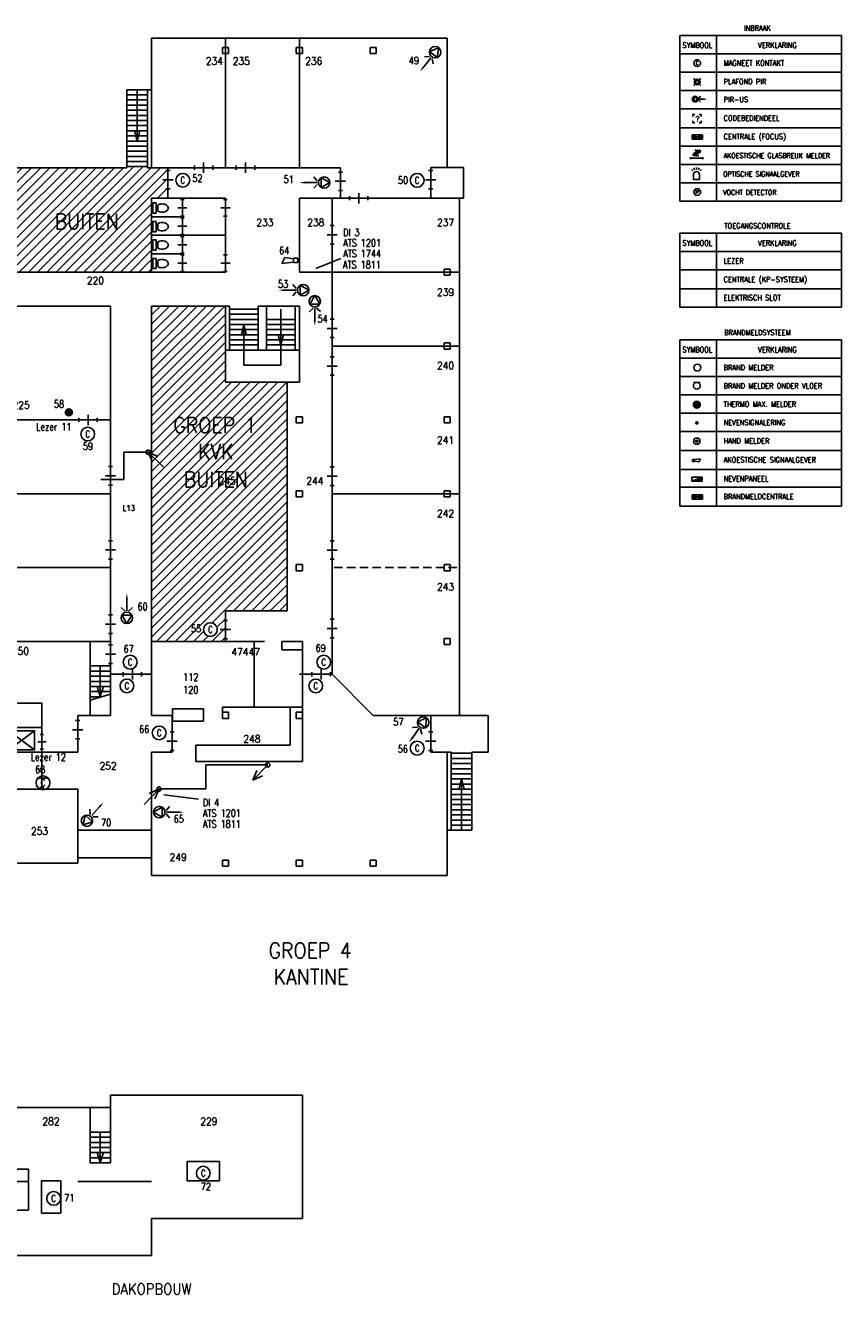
# Model space of a CAD drawing. Extents: x 16498 to 212232, y 2000 to 75454.
# Tile 2 of 13: x 59249 to 99020, y 5625 to 67480. Entities that reach past the tile are written whole.
import ezdxf
from ezdxf.enums import TextEntityAlignment as Align

# ---------------------------------------------------------------- set-up
doc = ezdxf.new("R2010")
doc.units = 0
doc.header["$LTSCALE"] = 150
doc.linetypes.add('HARTLYN', pattern=[14, 10, -2, 0, -2])
doc.linetypes.add('STREEPLYN', pattern=[4, 2.5, -1.5])
doc.layers.get('0').update_dxf_attribs({"linetype": 'CONTINUOUS'})
for name, color, linetype in [('1', 8, 'CONTINUOUS'), ('2', 8, 'CONTINUOUS'), ('BRAND', 10, 'CONTINUOUS'), ('BT', 7, 'CONTINUOUS'), ('INBRAAK', 7, 'CONTINUOUS'), ('IT', 7, 'CONTINUOUS'), ('NR', 8, 'CONTINUOUS'), ('P', 8, 'CONTINUOUS'), ('TCT', 7, 'CONTINUOUS'), ('TRUNK', 8, 'CONTINUOUS')]:
    doc.layers.add(name, color=color, linetype=linetype)
doc.styles.add('18', font='simplex', dxfattribs={"width": 0.9, "height": 270})
doc.styles.add('35', font='simplex', dxfattribs={"width": 0.9, "height": 525})
doc.styles.add('50', font='simplex', dxfattribs={"width": 0.9, "height": 750})
doc.styles.add('buro-018', font='BUROFONT.shx', dxfattribs={"height": 1.8})
doc.styles.add('SIMPLEX', font='simplex', dxfattribs={"width": 0.9, "oblique": 6})
doc.styles.get("Standard").update_dxf_attribs({"font": 'simplex', "width": 0.9})
pattern_1 = [(45, (-72748.3, -9337.9), (-224.5064, 224.5064), [])]

# ---------------------------------------------------------------- blocks, each defined once
blk = doc.blocks.new('MGC')
blk.add_circle((0, 0), 1.68)
at = {"style": 'SIMPLEX', "width": 0.8}
blk.add_text('C', height=1.62, dxfattribs=at).set_placement((0, 0), align=Align.MIDDLE)
blk = doc.blocks.new('PIR')
for p, q in [((3.06, 0.42), (3.9, 1.37)), ((3.12, 0), (5.93, 0)), ((3.06, -0.42), (3.9, -1.37))]:
    blk.add_line(p, q)
blk.add_lwpolyline([(0, 0), (2.08, 1.2), (2.08, -1.2)], close=True)
blk.add_circle((1.39, 0), 1.39)
blk.add_solid([(5.95, 0.25), (5.95, -0.25), (7.36, 0)])
blk = doc.blocks.new('WHO')
for p, q in [((0, -0.68), (0, 0.37)), ((0, 0.37), (1.05, 0.37)), ((1.05, 0.25), (3.89, 0.63)), ((1.05, 0.37), (1.05, -0.68)), ((3.89, 0.63), (3.12, -0.85)), ((1.05, -0.68), (0, -0.68)), ((3.12, -0.85), (1.05, -0.54))]:
    blk.add_line(p, q)
blk = doc.blocks.new('DEUR')
for p, q in [((-450, 100), (-450, -100)), ((0, -250), (0, 250)), ((450, 100), (450, -100))]:
    blk.add_line(p, q)
blk = doc.blocks.new('BLH')
at = {"color": 0, "linetype": 'ByBlock'}
for p, q in [((0, 1), (1, 1)), ((0, 0), (0, 1)), ((1, 1), (1, 0)), ((1, 0), (0, 0))]:
    blk.add_line(p, q, dxfattribs=at)
blk = doc.blocks.new('BLB')
at = {"color": 0, "linetype": 'ByBlock'}
for p, q in [((0.5, 1), (-0.5, 1)), ((-0.5, 1), (-0.5, 0)), ((-0.5, 0), (0.5, 0)), ((0.5, 0), (0.5, 1))]:
    blk.add_line(p, q, dxfattribs=at)
blk = doc.blocks.new('WC')
at = {"linetype": 'Continuous'}
blk.add_line((261, 152), (261, -152), dxfattribs=at)
for points in [[(761, 0, 0.137915), (740, 73, 0.107046), (673, 144, 0.080705), (580, 187, 0.068585), (461, 203, 0.068585), (342, 187, 0.069338), (261, 152, 0.107046)], [(261, -152, 0.069338), (342, -187, 0.068585), (461, -203, 0.068585), (580, -187, 0.080705), (673, -144, 0.107046), (740, -73, 0.137915), (761, 0, 0.137915)]]:
    blk.add_lwpolyline(points, format="xyb", dxfattribs=at)
at = {"linetype": 'Continuous', "xscale": 500, "yscale": 150, "zscale": 500, "rotation": 270}
blk.add_blockref('BLB', (21, 0), dxfattribs=at)
blk = doc.blocks.new('BLC')
at = {"color": 0, "linetype": 'ByBlock'}
for p, q in [((-0.5, 0.5), (-0.5, -0.5)), ((0.5, 0.5), (-0.5, 0.5)), ((0.5, -0.5), (0.5, 0.5)), ((-0.5, -0.5), (0.5, -0.5))]:
    blk.add_line(p, q, dxfattribs=at)
blk = doc.blocks.new('Plattegrond')
at = {"layer": '1'}
h = blk.add_hatch(dxfattribs=at)
h.set_pattern_fill('LINE', color=9, scale=100, angle=45, style=0)
h.set_pattern_definition(pattern_1)
h.paths.add_polyline_path([(-7350, 49716), (-6550, 49716), (-6550, 51207), (-7550, 51207), (-7550, 51257), (-8550, 51257), (-8550, 51207), (-13950, 51207), (-13950, 46116), (-7350, 46116)])
h.paths.add_polyline_path([(-12332, 48027), (-8679, 48027), (-8679, 49152), (-12332, 49152)], flags=24)
h = blk.add_hatch(dxfattribs=at)
h.set_pattern_fill('LINE', color=9, scale=100, angle=45, style=0)
h.set_pattern_definition(pattern_1)
h.paths.add_polyline_path([(-750, 40753), (-3750, 40753), (-3750, 44466), (-7350, 44466), (-7350, 28116), (-3750, 28116), (-3750, 29616), (-750, 29616)])
h.paths.add_polyline_path([(-4148, 28697, -1), (-4820, 28697, -1)], flags=16)
h.paths.add_polyline_path([(-4172, 35677), (-3159, 35677), (-3159, 36217), (-4172, 36217)], flags=8)
h.paths.add_polyline_path([(-4657, 28454), (-4310, 28454), (-4310, 28940), (-4657, 28940)], flags=8)
h.paths.add_polyline_path([(-6044, 35450), (-2390, 35450), (-2390, 36575), (-6044, 36575)], flags=24)
h.paths.add_polyline_path([(-5288, 36810), (-3145, 36810), (-3145, 37935), (-5288, 37935)], flags=24)
h.paths.add_polyline_path([(-6507, 38096), (-2017, 38096), (-2017, 39221), (-6507, 39221)], flags=24)
h.paths.add_polyline_path([(-5519, 28945), (-4997, 28945), (-4997, 29485), (-5519, 29485)], flags=24)
h.paths.add_polyline_path([(-5519, 28473), (-4654, 28473), (-4654, 29013), (-5519, 29013)], flags=24)
at = {"layer": '1', "linetype": 'Continuous'}
for p, q in [((-3750, 51207), (-3750, 57516)), ((-150, 51207), (-150, 57516)), ((-8550, 55007), (-7550, 55007)), ((-8550, 54757), (-7550, 54757)), ((-8550, 54507), (-7550, 54507)), ((-8050, 55007), (-8050, 52503)), ((-8550, 54257), (-7550, 54257)), ((-8550, 54007), (-7550, 54007)), ((-8550, 53757), (-7550, 53757)), ((-8550, 53507), (-7550, 53507)), ((-8550, 53257), (-7550, 53257)), ((-8550, 53007), (-7550, 53007)), ((-8550, 52757), (-7550, 52757)), ((-8050, 52503), (-8181, 53007)), ((-8050, 52503), (-7919, 53007)), ((-8550, 52507), (-7550, 52507)), ((-8550, 52257), (-7550, 52257)), ((-8550, 52007), (-7550, 52007)), ((-8550, 51757), (-7550, 51757)), ((-8550, 51507), (-7550, 51507)), ((-8550, 51207), (-13950, 51207)), ((-8550, 51257), (-7550, 51257)), ((-6550, 51207), (1450, 51207)), ((1450, 51207), (1850, 51207)), ((1850, 51207), (1850, 49716)), ((7050, 51216), (7850, 51216)), ((7850, 51216), (7850, 49716)), ((-6550, 49716), (-3750, 49716)), ((-5850, 49716), (-5850, 47916)), ((-3750, 49716), (-3750, 46116)), ((-150, 49716), (-150, 46116)), ((1450, 49716), (-150, 49716)), ((1450, 26516), (1450, 49716)), ((6250, 49716), (1450, 49716)), ((7850, 49716), (7650, 49716)), ((-5850, 48816), (-7350, 48816)), ((-3750, 47916), (-7350, 47916)), ((-5850, 47916), (-5850, 46116)), ((-5850, 47016), (-7350, 47016)), ((-3750, 46116), (-7350, 46116)), ((-150, 46116), (1450, 46116)), ((1450, 46116), (7650, 46116)), ((-9350, 44466), (-14550, 44466)), ((-9350, 38916), (-9350, 44466)), ((-7350, 44466), (-3550, 44466)), ((-7350, 28116), (-7350, 44466)), ((-3550, 44466), (-3550, 42316)), ((-2150, 44316), (-3550, 44316)), ((-2150, 44066), (-3550, 44066)), ((-2150, 42316), (-2150, 44466)), ((-2150, 44466), (-150, 44466)), ((-1750, 42316), (-1750, 44466)), ((-1050, 44316), (-1050, 41583)), ((-350, 44466), (-350, 42316)), ((-2150, 43816), (-3550, 43816)), ((-2150, 43566), (-3550, 43566)), ((-3550, 43316), (-2150, 43316)), ((-2850, 43523), (-2982, 43023)), ((-2850, 43554), (-2850, 41583)), ((-2850, 43523), (-2718, 43023)), ((-350, 43816), (-1750, 43816)), ((-350, 43566), (-1750, 43566)), ((-350, 43316), (-1750, 43316)), ((-3550, 43066), (-2150, 43066)), ((-3550, 42816), (-2150, 42816)), ((-350, 43066), (-1750, 43066)), ((-350, 42816), (-1750, 42816)), ((-1050, 42566), (-1182, 43066)), ((-1050, 42566), (-918, 43066)), ((-3550, 42316), (-3750, 42316)), ((-3550, 42566), (-2150, 42566)), ((-3550, 42316), (-2150, 42316)), ((-1750, 42316), (-2150, 42316)), ((-350, 42566), (-1750, 42566)), ((-350, 42316), (-1750, 42316)), ((-350, 42316), (-150, 42316)), ((1450, 42516), (7650, 42516)), ((-2850, 41583), (-1050, 41583)), ((-750, 29616), (-750, 40753)), ((-9350, 38916), (-14550, 38916)), ((-9350, 28116), (-9350, 38916)), ((-15150, 35316), (-9350, 35316)), ((1450, 35316), (7650, 35316)), ((-9350, 31716), (-15150, 31716)), ((1552, 31716), (1959, 31716)), ((2171, 31716), (2578, 31716)), ((2790, 31716), (3196, 31716)), ((3408, 31716), (3815, 31716)), ((4027, 31716), (4434, 31716)), ((4645, 31716), (5052, 31716)), ((5264, 31716), (5671, 31716)), ((5883, 31716), (6289, 31716)), ((6501, 31716), (6908, 31716)), ((7120, 31716), (7527, 31716)), ((-3750, 29616), (-750, 29616)), ((-3750, 28116), (-3750, 29616)), ((-9350, 28116), (-14550, 28116)), ((-10350, 24516), (-10350, 28116)), ((-9350, 24516), (-9350, 28116)), ((-7350, 28116), (-2350, 28116)), ((-7350, 24516), (-7350, 28116)), ((-2350, 28116), (-2350, 24916)), ((-2350, 28116), (-1850, 28116)), ((-1000, 28116), (-1000, 27716)), ((0, 28116), (-1000, 28116)), ((0, 24916), (0, 28116)), ((-1000, 27716), (0, 27716)), ((-9350, 26922), (-10350, 26922)), ((-9350, 26672), (-10350, 26672)), ((-9850, 26922), (-9850, 25448)), ((-9350, 26422), (-10350, 26422)), ((-9350, 26172), (-10350, 26172)), ((-7350, 26516), (-9350, 26516)), ((1450, 26516), (-150, 26516)), ((3450, 24516), (1450, 26516)), ((-9350, 25922), (-10350, 25922)), ((-9350, 25672), (-10350, 25672)), ((-10350, 25263), (-9350, 25553)), ((-9803, 25422), (-10350, 25422)), ((-9850, 25448), (-10000, 25922)), ((-9850, 25448), (-9700, 25922)), ((-12692, 25116), (-14550, 25116)), ((-12692, 25116), (-12692, 20916)), ((-3900, 24916), (0, 24916)), ((-3900, 24666), (-3900, 24916)), ((-600, 23066), (-600, 24916)), ((0, 24666), (0, 24916)), ((-10950, 22716), (-10950, 24516)), ((-10950, 24516), (-9350, 24516)), ((-6350, 24516), (-7350, 24516)), ((-6350, 22716), (-6350, 24516)), ((0, 24366), (0, 22266)), ((6250, 24516), (3450, 24516)), ((9050, 24516), (7650, 24516)), ((9050, 22716), (9050, 24516)), ((-12692, 23927), (-14550, 23927)), ((-5200, 23066), (-600, 23066)), ((-5200, 22266), (-5200, 23066)), ((-14550, 22716), (-13350, 22716)), ((-13350, 22716), (-10950, 22716)), ((-7350, 22716), (-6350, 22716)), ((-7350, 18916), (-7350, 22716)), ((7050, 22716), (7250, 22716)), ((7250, 18916), (7250, 22716)), ((8250, 22666), (7250, 22666)), ((8250, 22416), (7250, 22416)), ((8250, 22716), (8250, 18916)), ((8250, 22716), (9050, 22716)), ((0, 22266), (-5200, 22266)), ((8250, 22166), (7250, 22166)), ((8250, 21916), (7250, 21916)), ((8250, 21666), (7250, 21666)), ((8250, 21416), (7250, 21416)), ((8250, 21166), (7250, 21166)), ((7750, 21419), (7619, 20916)), ((7750, 18916), (7750, 21419)), ((7750, 21419), (7881, 20916)), ((8250, 20916), (7250, 20916)), ((8250, 20666), (7250, 20666)), ((8250, 20416), (7250, 20416)), ((8250, 20166), (7250, 20166)), ((8250, 19916), (7250, 19916)), ((8250, 19666), (7250, 19666)), ((8250, 19416), (7250, 19416)), ((-10950, 17316), (-10950, 18916)), ((7050, 18916), (7250, 18916)), ((8250, 19166), (7250, 19166)), ((8250, 18916), (7250, 18916)), ((-10950, 17571), (-7350, 17571)), ((-14550, 17316), (-10950, 17316)), ((-10350, 2706), (-10350, 5400)), ((-9350, 2706), (-9350, 5400)), ((-9350, 4206), (-10350, 4206)), ((-9350, 3956), (-10350, 3956)), ((-9850, 4206), (-9850, 2732)), ((-9350, 3706), (-10350, 3706)), ((-9350, 3456), (-10350, 3456)), ((-9350, 3206), (-10350, 3206)), ((-9850, 2732), (-10000, 3206)), ((-9850, 2732), (-9700, 3206)), ((-9350, 2956), (-10350, 2956)), ((-9350, 2706), (-10350, 2706)), ((-13350, 2400), (-14550, 2400)), ((-13350, 2400), (-13350, 400)), ((-13350, 1800), (-14550, 1800)), ((-10950, 1800), (-7350, 1800)), ((-14550, 400), (-13350, 400))]:
    blk.add_line(p, q, dxfattribs=at)
blk.add_lwpolyline([(-14308, 23767), (-13055, 23767), (-13055, 22835), (-14308, 22835)], close=True, dxfattribs=at)
for points in [[(-14308, 22835), (-13055, 23767)], [(-14308, 23767), (-13055, 22835)]]:
    blk.add_lwpolyline(points, dxfattribs=at)
at = {"layer": '2', "linetype": 'Continuous'}
for p, q in [((-7350, 57516), (-7350, 51207)), ((7050, 57516), (-7350, 57516)), ((7050, 51216), (7050, 57516)), ((-8550, 51207), (-8550, 55007)), ((-7550, 55007), (-7550, 51207)), ((-7350, 55007), (-7550, 55007)), ((-6550, 51207), (-7550, 51207)), ((-6550, 49716), (-6550, 51207)), ((6250, 51216), (7050, 51216)), ((6250, 49716), (6250, 51216)), ((-7350, 49716), (-7350, 46116)), ((-6550, 49716), (-7350, 49716)), ((7650, 49716), (6250, 49716)), ((7650, 24516), (7650, 49716)), ((-7350, 46116), (-13950, 46116)), ((-3750, 40753), (-3750, 44466)), ((-150, 40753), (-150, 44466)), ((-3750, 40753), (-150, 40753)), ((7650, 24516), (6250, 24516)), ((6250, 22716), (6250, 24516)), ((7050, 22716), (6250, 22716)), ((7050, 16716), (7050, 22716)), ((-14550, 20916), (-10950, 20916)), ((-10950, 20916), (-10950, 18916)), ((-10950, 18916), (-7350, 18916)), ((-7350, 18916), (-7350, 16716)), ((-7350, 16716), (7050, 16716)), ((-9350, 6000), (0, 6000)), ((-9350, 5400), (-9350, 6000)), ((0, 0), (0, 6000)), ((-9350, 5400), (-14550, 5400)), ((-7350, 0), (0, 0)), ((-7350, -1800), (-7350, 0)), ((-14550, -1800), (-7350, -1800))]:
    blk.add_line(p, q, dxfattribs=at)
at = {"layer": 'TRUNK', "linetype": 'ByBlock'}
for p, q in [((-7517, 37340), (-8695, 37340)), ((-8695, 37340), (-8695, 36014)), ((-7517, 37340), (-7303, 36863)), ((-7517, 37340), (-6768, 36607)), ((-7517, 37340), (-7037, 37136)), ((-8695, 36014), (-9818, 36014)), ((-4713, 22101), (-4713, 20928)), ((-1690, 22101), (-4713, 22101)), ((-2423, 21352), (-1690, 22101)), ((-2423, 21352), (-2219, 21833)), ((-2423, 21352), (-1946, 21566)), ((-6986, 20928), (-7719, 20179)), ((-6986, 20928), (-7463, 20714)), ((-6986, 20928), (-7190, 20447)), ((-4713, 20928), (-6986, 20928))]:
    blk.add_line(p, q, dxfattribs=at)
for centre in [(-7517, 37340), (-1690, 22101), (-6986, 20928)]:
    blk.add_circle(centre, 107, dxfattribs=at)
at = {"layer": '1', "linetype": 'Continuous'}
for name, p in [('DEUR', (-4815, 51207)), ('DEUR', (-2773, 51207)), ('WC', (-7304, 49236)), ('DEUR', (2745, 49716)), ('WC', (-7304, 48336)), ('WC', (-7304, 47436)), ('WC', (-7304, 46536)), ('DEUR', (-10445, 38916)), ('DEUR', (-8286, 26516)), ('DEUR', (914, 26516))]:
    blk.add_blockref(name, p, dxfattribs=at)
at = {"layer": '1', "linetype": 'Continuous', "xscale": -1, "rotation": 270}
blk.add_blockref('DEUR', (-6550, 50619), dxfattribs=at)
at = {"layer": '1', "linetype": 'Continuous'}
for p, rotation in [((1850, 50546), 90), ((6250, 50619), 90), ((1450, 47932), 90), ((1450, 43374), 90), ((1450, 41541), 90), ((-9350, 36188), 270), ((1450, 36174), 90), ((-9350, 32575), 270), ((1450, 32574), 90), ((-9350, 28962), 270), ((-3750, 28694), 90), ((1450, 28747), 90), ((-9350, 27501), 270), ((-10950, 23815), 270), ((-6350, 23260), 90), ((6250, 23260), 90), ((-12692, 21455), 90)]:
    blk.add_blockref('DEUR', p, dxfattribs=dict(at, rotation=rotation))
at = {"layer": '1', "linetype": 'Continuous', "rotation": 90}
for name, p, xscale, yscale, zscale in [('DEUR', (-5850, 49250), 0.8999999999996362, 0.8999999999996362, 0.8999999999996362), ('DEUR', (-3750, 49250), 0.8999999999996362, 0.8999999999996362, 0.8999999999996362), ('DEUR', (-5850, 48350), 0.8999999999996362, 0.8999999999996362, 0.8999999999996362), ('DEUR', (-5850, 47450), 0.8999999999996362, 0.8999999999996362, 0.8999999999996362), ('DEUR', (-5850, 46550), 0.8999999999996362, 0.8999999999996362, 0.8999999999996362), ('DEUR', (-3750, 46550), 0.8999999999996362, 0.8999999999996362, 0.8999999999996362), ('DEUR', (-12692, 23222), 0.7999999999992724, 0.7999999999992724, 0.7999999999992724), ('BLH', (-11766, 249), 1582.631032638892, 954.7472990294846, 1582.631032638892)]:
    blk.add_blockref(name, p, dxfattribs=dict(at, xscale=xscale, yscale=yscale, zscale=zscale))
at = {"layer": '1', "linetype": 'Continuous'}
for p, xscale, yscale, zscale in [((-6327, 24231), 1500, 600, 1500), ((-5624, 1825), 1582.631032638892, 954.7472990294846, 1582.631032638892)]:
    blk.add_blockref('BLH', p, dxfattribs=dict(at, xscale=xscale, yscale=yscale, zscale=zscale))
at = {"layer": 'P', "linetype": 'Continuous', "xscale": 300, "yscale": 300, "zscale": 300}
for p in [(-3750, 56916), (-150, 56916), (3450, 56916), (7050, 46116), (7050, 42516), (-150, 38916), (7050, 38916), (-150, 35316), (7050, 35316), (-150, 31716), (7050, 31716), (7050, 28116), (-3750, 24516), (-150, 24516), (-3750, 17316), (-150, 17316), (3450, 17316)]:
    blk.add_blockref('BLC', p, dxfattribs=at)
at = {"layer": '1', "linetype": 'ByBlock', "style": '18', "width": 0.9}
blk.add_text('L13', height=270, dxfattribs=at).set_placement((-8755, 34483))
at = {"layer": '1', "linetype": 'Continuous', "style": '35', "width": 0.9}
blk.add_text('DAKOPBOUW', height=525, dxfattribs=at).set_placement((-7350, -3704), align=Align.CENTER)
at = {"layer": 'NR', "linetype": 'ByBlock', "style": '18', "width": 0.9}
for s, p in [('234', (-4707, 56226)), ('235', (-3395, 56226)), ('236', (133, 56226)), ('233', (-2246, 48355)), ('238', (233, 48355)), ('237', (6558, 48355)), ('220', (-10505, 45530)), ('239', (6558, 44957)), ('240', (6558, 41383)), ('225', (-14125, 39458)), ('241', (6558, 37751)), ('245', (-4082, 35767)), ('244', (192, 35767)), ('242', (6558, 34177)), ('243', (6558, 30605)), ('250', (-14154, 27473)), ('47447', (-3461, 27429)), ('248', (-2877, 23191)), ('252', (-9888, 21872)), ('253', (-13225, 18701)), ('249', (-6472, 17426)), ('282', (-12668, 4552)), ('229', (-4976, 4552))]:
    blk.add_text(s, height=360, dxfattribs=at).set_placement(p)
blk = doc.blocks.new('*X34')
at = {"color": 0, "linetype": 'ByBlock'}
for p, q in [((200.61, 278.12), (200.75, 278.12)), ((200.61, 278), (201.06, 278)), ((200.61, 277.88), (201.37, 277.88)), ((200.61, 277.75), (201.68, 277.75)), ((200.61, 277.62), (202, 277.62)), ((200.61, 277.5), (202.31, 277.5)), ((200.61, 277.38), (202.62, 277.38)), ((200.61, 277.25), (202.93, 277.25)), ((200.61, 277.12), (203.25, 277.12)), ((200.61, 277), (203.56, 277)), ((200.61, 276.88), (203.87, 276.88)), ((200.61, 276.75), (204.18, 276.75)), ((200.61, 276.62), (203.92, 276.62)), ((200.61, 276.5), (203.61, 276.5)), ((200.61, 276.38), (203.3, 276.38)), ((200.61, 276.25), (202.98, 276.25)), ((200.61, 276.12), (202.67, 276.12)), ((200.61, 276), (202.36, 276)), ((200.61, 275.88), (202.05, 275.88)), ((200.61, 275.75), (201.73, 275.75)), ((200.61, 275.62), (201.42, 275.62)), ((200.61, 275.5), (201.11, 275.5)), ((200.61, 275.38), (200.8, 275.38))]:
    blk.add_line(p, q, dxfattribs=at)
blk = doc.blocks.new('*X33')
at = {"color": 0, "linetype": 'ByBlock'}
for p, q in [((204.23, 276.75), (207.81, 276.75)), ((204.5, 276.62), (207.81, 276.62)), ((204.55, 276.88), (207.81, 276.88)), ((204.81, 276.5), (207.81, 276.5)), ((204.86, 277), (207.81, 277)), ((205.12, 276.38), (207.81, 276.38)), ((205.17, 277.12), (207.81, 277.12)), ((205.43, 276.25), (207.81, 276.25)), ((205.48, 277.25), (207.81, 277.25)), ((205.75, 276.12), (207.81, 276.12)), ((205.8, 277.38), (207.81, 277.38)), ((206.06, 276), (207.81, 276)), ((206.11, 277.5), (207.81, 277.5)), ((206.37, 275.88), (207.81, 275.88)), ((206.42, 277.62), (207.81, 277.62)), ((206.68, 275.75), (207.81, 275.75)), ((206.73, 277.75), (207.81, 277.75)), ((207, 275.62), (207.81, 275.62)), ((207.05, 277.88), (207.81, 277.88)), ((207.31, 275.5), (207.81, 275.5)), ((207.36, 278), (207.81, 278)), ((207.62, 275.38), (207.81, 275.38)), ((207.67, 278.12), (207.81, 278.12))]:
    blk.add_line(p, q, dxfattribs=at)
blk = doc.blocks.new('CMP')
for p, q in [((-2.52, 1.01), (-2.52, -1.01)), ((2.52, 1.01), (-2.52, 1.01)), ((-2.52, 1.01), (0, 0)), ((-2.52, -1.01), (0, 0)), ((0, 0), (2.52, 1.01)), ((0, 0), (2.52, -1.01)), ((2.52, -1.01), (2.52, 1.01)), ((-2.52, -1.01), (2.52, -1.01))]:
    blk.add_line(p, q)
at = {"xscale": 0.7, "yscale": 0.7, "zscale": 0.7}
for name in ['*X34', '*X33']:
    blk.add_blockref(name, (-142.95, -193.72), dxfattribs=at)
blk = doc.blocks.new('ION')
blk.add_circle((0, 0), 1.68)
blk = doc.blocks.new('IONO')
blk.add_line((-1.68, 1.68), (1.68, 1.68))
blk.add_circle((0, 0), 1.68)
blk = doc.blocks.new('*X19')
at = {"color": 0, "linetype": 'ByBlock'}
for p, q in [((232.12, 277.76), (232.12, 278.57)), ((232.25, 277.31), (232.25, 279.02)), ((232.38, 277.03), (232.38, 279.3)), ((232.5, 276.82), (232.5, 279.5)), ((232.62, 276.66), (232.62, 279.67)), ((232.75, 276.51), (232.75, 279.82)), ((232.88, 276.39), (232.88, 279.94)), ((233, 276.28), (233, 280.05)), ((233.12, 276.19), (233.12, 280.14)), ((233.25, 276.11), (233.25, 280.22)), ((233.38, 276.04), (233.38, 280.29)), ((233.5, 275.98), (233.5, 280.35)), ((233.62, 275.93), (233.62, 280.4)), ((233.75, 275.88), (233.75, 280.45)), ((233.88, 275.85), (233.88, 280.48)), ((234, 275.82), (234, 280.51)), ((234.12, 275.79), (234.12, 280.54)), ((234.25, 275.78), (234.25, 280.55)), ((234.38, 275.77), (234.38, 280.56)), ((234.5, 275.76), (234.5, 280.56)), ((234.62, 275.77), (234.62, 280.56)), ((234.75, 275.78), (234.75, 280.55)), ((234.88, 275.8), (234.88, 280.53)), ((235, 275.82), (235, 280.51)), ((235.12, 275.85), (235.12, 280.48)), ((235.25, 275.89), (235.25, 280.44)), ((235.38, 275.93), (235.38, 280.4)), ((235.5, 275.99), (235.5, 280.34)), ((235.62, 276.05), (235.62, 280.28)), ((235.75, 276.12), (235.75, 280.21)), ((235.88, 276.2), (235.88, 280.13)), ((236, 276.3), (236, 280.03)), ((236.12, 276.41), (236.12, 279.92)), ((236.25, 276.53), (236.25, 279.8)), ((236.38, 276.68), (236.38, 279.65)), ((236.5, 276.85), (236.5, 279.48)), ((236.62, 277.07), (236.62, 279.26)), ((236.75, 277.35), (236.75, 278.98)), ((236.88, 277.89), (236.88, 278.44))]:
    blk.add_line(p, q, dxfattribs=at)
blk = doc.blocks.new('MAX')
blk.add_circle((0, 0), 1.68)
at = {"linetype": 'ByBlock', "xscale": 0.7, "yscale": 0.7, "zscale": 0.7}
blk.add_blockref('*X19', (-164.14, -194.72), dxfattribs=at)
blk = doc.blocks.new('NS')
at = {"linetype": 'ByBlock'}
for p, q in [((-0.43, -0.25), (-0.43, 0.25)), ((-0.35, -0.37), (-0.35, 0.37)), ((-0.26, -0.43), (-0.26, 0.43)), ((-0.17, -0.47), (-0.17, 0.47)), ((-0.08, -0.5), (-0.08, 0.5)), ((0, -0.5), (0, 0.5)), ((0.09, -0.5), (0.09, 0.5)), ((0.18, -0.47), (0.18, 0.47)), ((0.27, -0.43), (0.27, 0.43)), ((0.35, -0.36), (0.35, 0.36)), ((0.44, -0.25), (0.44, 0.25))]:
    blk.add_line(p, q, dxfattribs=at)
blk.add_circle((0, 0), 0.504)
blk = doc.blocks.new('*X18')
at = {"color": 0, "linetype": 'ByBlock'}
for p, q in [((202.5, 274), (202.5, 274.73)), ((202.62, 273.84), (202.62, 274.88)), ((202.75, 273.75), (202.75, 274.98)), ((202.88, 273.69), (202.88, 275.04)), ((203, 273.65), (203, 275.07)), ((203.12, 273.64), (203.12, 275.08)), ((203.25, 273.65), (203.25, 275.07)), ((203.38, 273.69), (203.38, 275.04)), ((203.5, 273.75), (203.5, 274.98)), ((203.62, 273.85), (203.62, 274.88)), ((203.75, 274.01), (203.75, 274.71))]:
    blk.add_line(p, q, dxfattribs=at)
blk = doc.blocks.new('HBR')
for radius in [1.51, 0.504]:
    blk.add_circle((0, 0), radius)
at = {"linetype": 'ByBlock', "xscale": 0.7, "yscale": 0.7, "zscale": 0.7}
blk.add_blockref('*X18', (-142.18, -192.05), dxfattribs=at)
blk = doc.blocks.new('*X32')
at = {"color": 0, "linetype": 'ByBlock'}
for p, q in [((200.71, 279.88), (207.87, 279.88)), ((201.02, 280), (207.87, 280)), ((201.34, 280.12), (207.87, 280.12)), ((201.65, 280.25), (207.87, 280.25)), ((201.96, 280.38), (207.87, 280.38)), ((202.27, 280.5), (207.87, 280.5)), ((202.59, 280.62), (207.87, 280.62)), ((202.9, 280.75), (207.87, 280.75)), ((203.21, 280.88), (207.87, 280.88)), ((203.52, 281), (207.87, 281)), ((203.84, 281.12), (207.87, 281.12)), ((204.15, 281.25), (207.87, 281.25)), ((204.46, 281.38), (207.87, 281.38)), ((204.77, 281.5), (207.87, 281.5)), ((205.09, 281.62), (207.87, 281.62)), ((205.4, 281.75), (207.87, 281.75)), ((205.71, 281.88), (207.87, 281.88)), ((206.02, 282), (207.87, 282)), ((206.34, 282.12), (207.87, 282.12)), ((206.65, 282.25), (207.87, 282.25)), ((206.96, 282.38), (207.87, 282.38)), ((207.27, 282.5), (207.87, 282.5)), ((207.59, 282.62), (207.87, 282.62))]:
    blk.add_line(p, q, dxfattribs=at)
blk = doc.blocks.new('NVP')
for p, q in [((-2.52, -1.01), (2.52, 1.01)), ((2.52, 1.01), (-2.52, 1.01)), ((-2.52, 1.01), (-2.52, -1.01)), ((2.52, -1.01), (2.52, 1.01)), ((-2.52, -1.01), (2.52, -1.01))]:
    blk.add_line(p, q)
at = {"xscale": 0.7, "yscale": 0.7, "zscale": 0.7}
blk.add_blockref('*X32', (-142.99, -196.91), dxfattribs=at)
blk = doc.blocks.new('PP')
for p, q in [((-1.17, 1.17), (-1.78, 1.78)), ((-1.39, 0), (0.65, 1.23)), ((-1.39, 0), (0.65, -1.23)), ((0.65, 1.23), (0.65, -1.23)), ((0.65, 1.23), (0.65, 1.23)), ((1.17, 1.17), (1.78, 1.78)), ((-1.17, -1.17), (-1.78, -1.78)), ((1.17, -1.17), (1.78, -1.78))]:
    blk.add_line(p, q)
blk.add_circle((0, 0), 1.39)
blk = doc.blocks.new('E00056')
at = {"color": 0, "linetype": 'Continuous'}
for p, q in [((-3, 1), (-3, 2)), ((-3, 1.5), (3, 1.5)), ((3, 1), (3, 2))]:
    blk.add_line(p, q, dxfattribs=at)
for points in [[(-1, 2.5), (-1.5, 2.84), (-1.8, 3.09), (-1.9, 3.3), (-1.8, 3.51), (-1.5, 3.76), (-1, 4.1)], [(-1, 5.7), (-0.5, 5.36), (-0.2, 5.11), (-0.1, 4.9), (-0.2, 4.69), (-0.5, 4.44), (-1, 4.1)], [(0, 2.5), (-0.5, 2.84), (-0.8, 3.09), (-0.9, 3.3), (-0.8, 3.51), (-0.5, 3.76), (0, 4.1)], [(0, 5.7), (0.5, 5.36), (0.8, 5.11), (0.9, 4.9), (0.8, 4.69), (0.5, 4.44), (0, 4.1)], [(1, 2.5), (0.5, 2.84), (0.2, 3.09), (0.1, 3.3), (0.2, 3.51), (0.5, 3.76), (1, 4.1)], [(1, 5.7), (1.5, 5.36), (1.8, 5.11), (1.9, 4.9), (1.8, 4.69), (1.5, 4.44), (1, 4.1)]]:
    blk.add_lwpolyline(points, dxfattribs=at)
at = {"color": 0, "linetype": 'Continuous', "style": 'buro-018'}
blk.add_attdef('E_TEXT1', text='', height=1.8, dxfattribs=at).set_placement((0, 8.5), align=Align.MIDDLE)
at = {"color": 0, "linetype": 'Continuous', "style": 'buro-018', "flags": 1}
blk.add_attdef('E_MATCODE', text='', height=1.8, dxfattribs=at).set_placement((0, 0), align=Align.MIDDLE)
blk = doc.blocks.new('E00040')
at = {"color": 0, "linetype": 'Continuous'}
for p, q in [((-0.96, 5.81), (-1.34, 6.73)), ((0, 6), (0, 7)), ((0.96, 5.81), (1.34, 6.73)), ((-1.77, 5.27), (-2.47, 5.97)), ((-1.5, 1), (-1.5, 3.5)), ((-1.5, 1), (1.5, 1)), ((1.5, 1), (1.5, 3.5)), ((1.77, 5.27), (2.47, 5.97))]:
    blk.add_line(p, q, dxfattribs=at)
blk.add_arc((0, 3.5), 1.5, 0, 180, dxfattribs=at)
at = {"color": 0, "linetype": 'Continuous', "style": 'buro-018'}
blk.add_attdef('E_TEXT1', text='', height=1.8, dxfattribs=at).set_placement((0, 9.5), align=Align.MIDDLE)
at = {"color": 0, "linetype": 'Continuous', "style": 'buro-018', "flags": 1}
blk.add_attdef('E_MATCODE', text='', height=1.8, dxfattribs=at).set_placement((0, 0), align=Align.MIDDLE)

msp = doc.modelspace()

# ---------------------------------------------------------------- linework, layer by layer
at = {"color": 7}
for p, q in [((91769, 63032), (91769, 63135)), ((91769, 63135), (91870, 63135)), ((92073, 63135), (92177, 63135)), ((92177, 63135), (92177, 63032)), ((91769, 62727), (91769, 62828)), ((91870, 62727), (91769, 62727)), ((92177, 62727), (92073, 62727)), ((92177, 62828), (92177, 62727))]:
    msp.add_line(p, q, dxfattribs=at)
msp.add_circle((91983, 59360), 168, dxfattribs=at)
at = {"layer": 'BT', "linetype": 'Continuous'}
for p, q in [((91138, 52150), (91138, 44055)), ((99020, 52150), (91138, 52150)), ((92919, 52150), (92919, 44055)), ((99020, 52150), (99020, 44055)), ((99020, 51257), (91138, 51257)), ((99020, 50365), (91138, 50365)), ((99020, 49472), (91138, 49472)), ((99020, 48579), (91138, 48579)), ((99020, 47686), (91138, 47686)), ((99020, 46763), (91138, 46763)), ((99020, 45841), (91138, 45841)), ((99020, 44978), (91138, 44978)), ((99020, 44055), (91138, 44055))]:
    msp.add_line(p, q, dxfattribs=at)
at = {"layer": 'IT', "linetype": 'Continuous'}
for p, q in [((91138, 66984), (91138, 58919)), ((99020, 66984), (91138, 66984)), ((92919, 66984), (92919, 58919)), ((99020, 66984), (99020, 58919)), ((99020, 66091), (91138, 66091)), ((99020, 65199), (91138, 65199)), ((99020, 64306), (91138, 64306)), ((99020, 63413), (91138, 63413)), ((99020, 62490), (91138, 62490)), ((99020, 61597), (91138, 61597)), ((99020, 60705), (91138, 60705)), ((99020, 59812), (91138, 59812)), ((99020, 58919), (91138, 58919))]:
    msp.add_line(p, q, dxfattribs=at)
at = {"layer": 'IT'}
for p, q in [((73400, 55628), (74622, 56112)), ((65990, 29983), (67682, 29776))]:
    msp.add_line(p, q, dxfattribs=at)
at = {"layer": 'TCT', "linetype": 'Continuous'}
for p, q in [((99020, 57347), (91138, 57347)), ((91138, 57347), (91138, 53746)), ((92919, 57347), (92919, 53746)), ((99020, 57347), (99020, 53746)), ((99020, 56454), (91138, 56454)), ((99020, 55561), (91138, 55561)), ((99020, 54639), (91138, 54639)), ((99020, 53746), (91138, 53746))]:
    msp.add_line(p, q, dxfattribs=at)

# ---------------------------------------------------------------- block references
at = {"linetype": 'Continuous'}
msp.add_blockref('Plattegrond', (72748, 9338), dxfattribs=at)
at = {"layer": 'BRAND', "linetype": 'ByBlock', "xscale": 200, "yscale": 200, "zscale": 200, "rotation": 180}
msp.add_blockref('WHO', (72519, 55995), dxfattribs=at)
at = {"layer": 'BRAND', "linetype": 'HARTLYN', "xscale": 100, "yscale": 100, "zscale": 100}
for name, p in [('ION', (91993, 50803)), ('IONO', (91966, 49916)), ('MAX', (91966, 48991)), ('MAX', (61368, 48617)), ('NS', (91966, 48104)), ('HBR', (91966, 47217)), ('WHO', (91750, 46292)), ('NVP', (91966, 45368)), ('CMP', (91983, 44497))]:
    msp.add_blockref(name, p, dxfattribs=at)
at = {"layer": 'INBRAAK', "linetype": 'STREEPLYN', "yscale": 200, "zscale": 200}
for p, xscale, rotation in [((79390, 66390), 200, 231.799680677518), ((74083, 59817), -200, 359.9813420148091), ((73062, 54578), -200, 359.9813420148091), ((73348, 54308), 200, 270.0186579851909), ((64193, 38326), 200, 90), ((78795, 33730), 200, 234.362262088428), ((65497, 29136), 200, 0.0186579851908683)]:
    msp.add_blockref('PIR', p, dxfattribs=dict(at, xscale=xscale, rotation=rotation))
at = {"layer": 'INBRAAK', "linetype": 'HARTLYN', "xscale": 100, "yscale": 100, "zscale": 100}
for name, p in [('MGC', (91983, 65640)), ('CMP', (91983, 62039))]:
    msp.add_blockref(name, p, dxfattribs=at)
at = {"layer": 'INBRAAK', "xscale": 100, "yscale": 100, "zscale": 100}
for name, p in [('PP', (91983, 64719)), ('PIR', (91750, 63885)), ('E00056', (91962, 60852)), ('E00040', (91949, 59861))]:
    msp.add_blockref(name, p, dxfattribs=at)
at = {"layer": 'INBRAAK', "linetype": 'ByBlock', "xscale": 200, "yscale": 200, "zscale": 200}
for p in [(66918, 59931), (78336, 59928), (62288, 47564), (68264, 38035), (64353, 36448), (73785, 36448), (64196, 35289), (73396, 35289), (65769, 32999), (78340, 32257), (60108, 30567)]:
    msp.add_blockref('MGC', p, dxfattribs=at)
at = {"layer": 'INBRAAK', "xscale": 200, "yscale": 200, "zscale": 200, "rotation": 47.87086331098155}
msp.add_blockref('PIR', (62063, 28514), dxfattribs=at)
at = {"layer": 'INBRAAK', "linetype": 'Continuous', "xscale": 200, "yscale": 200, "zscale": 200}
for p in [(67916, 11541), (60628, 10316)]:
    msp.add_blockref('MGC', p, dxfattribs=at)

# ---------------------------------------------------------------- texts
at = {"color": 7, "style": 'SIMPLEX', "width": 0.8}
msp.add_text('IP', height=162, dxfattribs=at).set_placement((91983, 59360), align=Align.MIDDLE)
at = {"layer": 'BT', "linetype": 'HARTLYN', "ltscale": 0.8, "style": '35', "width": 0.9}
msp.add_text('BRANDMELDSYSTEEM', height=262.5, dxfattribs=at).set_placement((94918, 52383), align=Align.CENTER)
at = {"layer": 'BT', "linetype": 'Continuous', "ltscale": 0.8, "style": '35', "width": 0.9}
for s, p in [('SYMBOOL', (91264, 51544)), ('VERKLARING', (94951, 51544)), ('BRAND MELDER', (93270, 50674)), ('BRAND MELDER ONDER VLOER', (93270, 49781)), ('THERMO MAX. MELDER', (93270, 48888)), ('NEVENSIGNALERING', (93270, 47995)), ('HAND MELDER', (93270, 47102)), ('AKOESTISCHE SIGNAALGEVER', (93270, 46180)), ('NEVENPANEEL', (93270, 45257)), ('BRANDMELDCENTRALE', (93270, 44387))]:
    msp.add_text(s, height=262.5, dxfattribs=at).set_placement(p)
at = {"layer": 'IT', "linetype": 'HARTLYN', "ltscale": 0.8, "style": '35', "width": 0.9}
msp.add_text('INBRAAK', height=262.5, dxfattribs=at).set_placement((94918, 67217), align=Align.CENTER)
at = {"layer": 'IT', "linetype": 'Continuous', "ltscale": 0.8, "style": '35', "width": 0.9}
for s, p in [('SYMBOOL', (91264, 66378)), ('VERKLARING', (94951, 66378)), ('MAGNEET KONTAKT', (93270, 65514)), ('PLAFOND PIR', (93270, 64607)), ('PIR-US', (93270, 63736)), ('CODEBEDIENDEEL', (93270, 62829)), ('CENTRALE (FOCUS)', (93270, 61929))]:
    msp.add_text(s, height=262.5, dxfattribs=at).set_placement(p)
at = {"layer": 'IT', "linetype": 'ByBlock', "style": '18', "width": 0.8}
for s, p in [('49', (77936, 65586)), ('52', (67384, 59849)), ('51', (71834, 59798)), ('50', (77404, 59751)), ('64', (71615, 56324)), ('53', (71561, 54696)), ('54', (73487, 52999)), ('58', (60641, 48849)), ('59', (62049, 46793)), ('60', (64713, 38972)), ('55', (67319, 37901)), ('67', (64033, 36914)), ('69', (73389, 36954)), ('56', (77395, 32037))]:
    msp.add_text(s, height=360, dxfattribs=at).set_placement(p)
at = {"layer": 'IT', "color": 7, "linetype": 'Continuous', "ltscale": 0.8, "style": '35', "width": 0.9}
msp.add_text('?', height=262, dxfattribs=at).set_placement((91907, 62797))
at = {"layer": 'IT', "linetype": 'Continuous', "width": 0.85}
for s, p in [('AKOESTISCHE GLASBREUK MELDER', (93270, 61007)), ('OPTISCHE SIGNAALGEVER', (93246, 60110)), ('VOCHT DETECTOR', (93246, 59217))]:
    msp.add_text(s, height=250, dxfattribs=at).set_placement(p)
at = {"layer": 'IT', "style": '50', "width": 0.9}
for s, p in [('BUITEN', (62243, 57553)), ('GROEP 1', (68486, 47622)), ('KVK', (68532, 46336)), ('BUITEN', (68532, 44975)), ('GROEP 4', (73127, 22018)), ('KANTINE', (73172, 20732))]:
    msp.add_text(s, height=750, dxfattribs=at).set_placement(p, align=Align.CENTER)
at = {"layer": 'IT', "linetype": 'ByBlock', "ltscale": 0.8, "style": '18', "width": 0.8}
for s, p in [('DI 3', (74727, 57212)), ('ATS 1201', (74729, 56703)), ('ATS 1744', (74729, 56177)), ('ATS 1811', (74720, 55638)), ('Lezer 11', (59775, 47742)), ('Lezer 12', (59507, 31646)), ('DI 4', (67895, 29421)), ('ATS 1201', (67896, 28907)), ('ATS 1811', (67896, 28381))]:
    msp.add_text(s, height=360, dxfattribs=at).set_placement(p)
at = {"layer": 'IT', "style": '18', "width": 0.8}
for s, p in [('112', (66937, 35532)), ('120', (66937, 34925)), ('66', (64792, 32999)), ('68', (59723, 31036)), ('70', (62935, 28447)), ('65', (66475, 28625)), ('71', (61141, 10168)), ('72', (67798, 10716))]:
    msp.add_text(s, height=360, dxfattribs=at).set_placement(p)
at = {"layer": 'IT', "linetype": 'ByBlock', "style": '18', "width": 0.8}
msp.add_text('57', height=360, dxfattribs=at).set_placement((77670, 33355), align=Align.RIGHT)
at = {"layer": 'TCT', "linetype": 'HARTLYN', "ltscale": 0.8, "style": '35', "width": 0.9}
msp.add_text('TOEGANGSCONTROLE', height=262.5, dxfattribs=at).set_placement((94918, 57580), align=Align.CENTER)
at = {"layer": 'TCT', "linetype": 'Continuous', "ltscale": 0.8, "style": '35', "width": 0.9}
for s, p in [('SYMBOOL', (91264, 56741)), ('VERKLARING', (94951, 56741)), ('LEZER', (93270, 55870)), ('CENTRALE (KP-SYSTEEM)', (93270, 54970)), ('ELEKTRISCH SLOT', (93270, 54078))]:
    msp.add_text(s, height=262.5, dxfattribs=at).set_placement(p)

doc.saveas('drawing.dxf')
